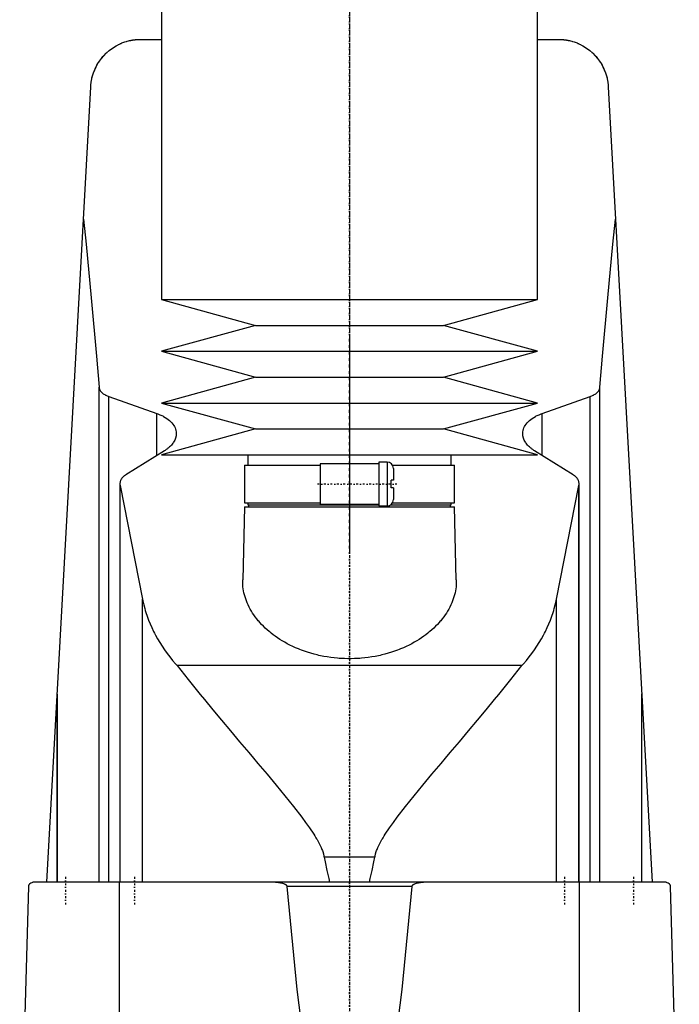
# Model space of a CAD drawing. Extents: x -120 to 120, y -1 to 1172.
# Tile 3 of 4: x -79 to 79, y 540 to 776. Entities that reach past the tile are written whole.
import ezdxf

# ---------------------------------------------------------------- set-up
doc = ezdxf.new("R2010")
doc.units = 0
doc.linetypes.add('CENTER', pattern=[1.5, 0.45, -0.5, 0.05, -0.5])
doc.layers.add('AM_0', color=7, linetype='CONTINUOUS')
doc.layers.add('AM_7', color=7, linetype='CENTER')

msp = doc.modelspace()

# ---------------------------------------------------------------- linework, layer by layer
at = {"layer": 'AM_0', "color": 7, "linetype": 'CONTINUOUS'}
for p, q in [((-45, 888.75), (-45, 709.2)), ((45, 709.2), (45, 888.75)), ((-50, 771.5), (-45, 771.5)), ((45, 771.5), (50, 771.5)), ((-72.48, 569.6), (-61.98, 760.16)), ((61.98, 760.16), (72.48, 569.6)), ((-45, 709.2), (-22.5, 703)), ((-45, 709.2), (45, 709.2)), ((22.5, 703), (45, 709.2)), ((-22.5, 703), (-45, 696.8)), ((-22.5, 703), (22.5, 703)), ((45, 696.8), (22.5, 703)), ((-45, 696.8), (-22.5, 690.6)), ((-45, 696.8), (45, 696.8)), ((22.5, 690.6), (45, 696.8)), ((-22.5, 690.6), (-45, 684.4)), ((-22.5, 690.6), (22.5, 690.6)), ((45, 684.4), (22.5, 690.6)), ((-60, 569.6), (-60, 688.17)), ((60, 569.6), (60, 688.17)), ((-57.68, 569.6), (-57.68, 685.98)), ((-57.68, 685.98), (-46.13, 681.89)), ((-45, 684.4), (-22.5, 678.2)), ((-45, 684.4), (45, 684.4)), ((22.5, 678.2), (45, 684.4)), ((46.13, 681.89), (57.68, 685.98)), ((57.68, 569.6), (57.68, 685.98)), ((-46.13, 671.85), (-46.13, 681.89)), ((46.13, 671.85), (46.13, 681.89)), ((-22.5, 678.2), (-45, 672)), ((-22.5, 678.2), (22.5, 678.2)), ((45, 672), (22.5, 678.2)), ((-44.32, 672.97), (-53.59, 667.2)), ((53.59, 667.2), (44.32, 672.97)), ((-45, 672), (45, 672)), ((-24.35, 672), (-24.35, 669.5)), ((7, 669.8), (-7, 669.8)), ((-7, 669.8), (-7, 660.2)), ((9, 670.25), (7, 670.25)), ((7, 670.25), (7, 659.75)), ((9, 670.25), (9, 659.75)), ((24.35, 669.5), (24.35, 672)), ((-25.15, 669.5), (-25.15, 660.5)), ((-25.15, 669.5), (-7, 669.5)), ((10.3, 669.5), (25.15, 669.5)), ((10.5, 668.75), (10.5, 665.9)), ((25.15, 660.5), (25.15, 669.5)), ((-55, 665.05), (-55, 569.6)), ((10, 664.1), (10, 665.9)), ((10.5, 665.9), (10, 665.9)), ((55, 569.6), (55, 665.05)), ((-54.96, 569.6), (-54.96, 664.64)), ((-54.96, 664.64), (-49.57, 637.45)), ((10.5, 664.1), (10, 664.1)), ((10.5, 664.1), (10.5, 661.25)), ((49.57, 637.45), (54.96, 664.64)), ((54.96, 569.6), (54.96, 664.64)), ((-25.15, 660.5), (-7, 660.5)), ((-24.35, 660.5), (-24.35, 660)), ((10.3, 660.5), (25.15, 660.5)), ((24.35, 660), (24.35, 660.5)), ((-25.18, 659.5), (-25.59, 642.04)), ((-25.18, 659.5), (25.18, 659.5)), ((-24.35, 660), (7, 660)), ((-24.18, 660), (-24.18, 659.5)), ((-7, 660.2), (7, 660.2)), ((7, 659.75), (9, 659.75)), ((9.83, 660), (24.35, 660)), ((24.18, 659.5), (24.18, 660)), ((25.59, 642.04), (25.18, 659.5)), ((-49.57, 569.6), (-49.57, 637.45)), ((49.57, 569.6), (49.57, 637.45)), ((41.3, 621.52), (-41.3, 621.52)), ((-70, 569.6), (-70, 614.75)), ((-70, 614.67), (-70, 569.6)), ((70, 569.6), (70, 614.75)), ((70, 569.6), (70, 614.67)), ((6.05, 575.62), (-6.05, 575.62)), ((-79, 487.5), (-76.83, 568.63)), ((75.83, 569.6), (-75.83, 569.6)), ((-55.06, 487.5), (-55.06, 569.6)), ((14.95, 568.63), (-14.95, 568.63)), ((55.06, 487.5), (55.06, 569.6)), ((76.83, 568.63), (79, 487.5))]:
    msp.add_line(p, q, dxfattribs=at)
for points in [[(-61.98, 760.16, 0), (-61.96, 760.53, 0), (-61.87, 761.27, 0), (-61.74, 762.01, 0), (-61.65, 762.37, 0), (-61.55, 762.74, 0), (-61.32, 763.47, 0), (-61.04, 764.19, 0), (-60.71, 764.91, 0), (-60.33, 765.6, 0), (-59.9, 766.28, 0), (-59.66, 766.62, 0), (-59.41, 766.95, 0), (-58.86, 767.59, 0), (-58.25, 768.21, 0), (-57.57, 768.81, 0), (-56.8, 769.39, 0), (-55.93, 769.93, 0), (-55.41, 770.21, 0), (-55.32, 770.26, 0), (-55.13, 770.35, 0), (-54.93, 770.44, 0), (-54.82, 770.49, 0), (-54.72, 770.53, 0), (-54.5, 770.63, 0), (-54.27, 770.71, 0), (-54.03, 770.8, 0), (-53.79, 770.89, 0), (-53.53, 770.97, 0), (-53.39, 771.01, 0), (-53.26, 771.05, 0), (-52.97, 771.13, 0), (-52.67, 771.2, 0), (-52.49, 771.24, 0), (-52.44, 771.25, 0), (-52.38, 771.26, 0), (-52.36, 771.27, 0), (-52.33, 771.27, 0), (-52.27, 771.28, 0), (-52.21, 771.29, 0), (-52.15, 771.31, 0), (-52.09, 771.32, 0), (-52.03, 771.33, 0), (-52, 771.33, 0), (-51.97, 771.34, 0), (-51.91, 771.35, 0), (-51.84, 771.36, 0), (-51.78, 771.37, 0), (-51.71, 771.38, 0), (-51.64, 771.39, 0), (-51.61, 771.39, 0), (-51.57, 771.4, 0), (-51.5, 771.41, 0), (-51.43, 771.41, 0), (-51.4, 771.42, 0), (-51.36, 771.42, 0), (-51.29, 771.43, 0), (-51.21, 771.44, 0), (-51.18, 771.44, 0), (-51.14, 771.45, 0), (-51.06, 771.45, 0), (-50.99, 771.46, 0), (-50.91, 771.47, 0), (-50.83, 771.47, 0), (-50.76, 771.48, 0), (-50.72, 771.48, 0), (-50.68, 771.48, 0), (-50.6, 771.48, 0), (-50.52, 771.49, 0), (-50.44, 771.49, 0), (-50.36, 771.49, 0), (-50.28, 771.5, 0), (-50.24, 771.5, 0), (-50.2, 771.5, 0), (-50.12, 771.5, 0), (-50.04, 771.5, 0), (-50, 771.5, 0)], [(50, 771.5, 0), (50.04, 771.5, 0), (50.12, 771.5, 0), (50.2, 771.5, 0), (50.24, 771.5, 0), (50.28, 771.5, 0), (50.36, 771.49, 0), (50.44, 771.49, 0), (50.52, 771.49, 0), (50.6, 771.48, 0), (50.68, 771.48, 0), (50.72, 771.48, 0), (50.76, 771.48, 0), (50.83, 771.47, 0), (50.91, 771.47, 0), (50.99, 771.46, 0), (51.06, 771.45, 0), (51.14, 771.45, 0), (51.18, 771.44, 0), (51.21, 771.44, 0), (51.29, 771.43, 0), (51.36, 771.42, 0), (51.4, 771.42, 0), (51.43, 771.41, 0), (51.5, 771.41, 0), (51.57, 771.4, 0), (51.61, 771.39, 0), (51.64, 771.39, 0), (51.71, 771.38, 0), (51.78, 771.37, 0), (51.84, 771.36, 0), (51.91, 771.35, 0), (51.97, 771.34, 0), (52, 771.33, 0), (52.03, 771.33, 0), (52.09, 771.32, 0), (52.15, 771.31, 0), (52.21, 771.29, 0), (52.27, 771.28, 0), (52.33, 771.27, 0), (52.36, 771.27, 0), (52.38, 771.26, 0), (52.44, 771.25, 0), (52.49, 771.24, 0), (52.67, 771.2, 0), (52.97, 771.13, 0), (53.26, 771.05, 0), (53.39, 771.01, 0), (53.53, 770.97, 0), (53.79, 770.89, 0), (54.03, 770.8, 0), (54.27, 770.71, 0), (54.5, 770.63, 0), (54.72, 770.53, 0), (54.82, 770.49, 0), (54.93, 770.44, 0), (55.13, 770.35, 0), (55.32, 770.26, 0), (55.41, 770.21, 0), (55.93, 769.93, 0), (56.8, 769.39, 0), (57.57, 768.81, 0), (58.25, 768.21, 0), (58.86, 767.59, 0), (59.41, 766.95, 0), (59.66, 766.62, 0), (59.9, 766.28, 0), (60.33, 765.6, 0), (60.71, 764.91, 0), (61.04, 764.19, 0), (61.32, 763.47, 0), (61.55, 762.74, 0), (61.65, 762.37, 0), (61.74, 762.01, 0), (61.87, 761.27, 0), (61.96, 760.53, 0), (61.98, 760.16, 0)], [(-60.27, 765.71, 0), (-60.18, 765.86, 0), (-59.99, 766.14, 0), (-59.8, 766.42, 0), (-59.71, 766.56, 0), (-59.61, 766.69, 0), (-59.42, 766.93, 0), (-59.24, 767.16, 0), (-59.07, 767.36, 0), (-58.91, 767.54, 0), (-58.76, 767.7, 0), (-58.69, 767.78, 0), (-58.62, 767.85, 0), (-58.49, 767.99, 0), (-58.37, 768.1, 0), (-58.26, 768.2, 0), (-58.18, 768.28, 0), (-58.11, 768.35, 0), (-58.08, 768.37, 0), (-58.05, 768.4, 0), (-58.02, 768.43, 0), (-58, 768.44, 0), (-58, 768.44, 0)], [(58, 768.44, 0), (58, 768.44, 0), (58.02, 768.43, 0), (58.05, 768.4, 0), (58.08, 768.37, 0), (58.11, 768.35, 0), (58.18, 768.28, 0), (58.26, 768.2, 0), (58.37, 768.1, 0), (58.49, 767.99, 0), (58.62, 767.85, 0), (58.69, 767.78, 0), (58.76, 767.7, 0), (58.91, 767.54, 0), (59.07, 767.36, 0), (59.24, 767.16, 0), (59.42, 766.93, 0), (59.61, 766.69, 0), (59.71, 766.56, 0), (59.8, 766.42, 0), (59.99, 766.14, 0), (60.18, 765.86, 0), (60.27, 765.71, 0)], [(-61.98, 760.16, 0), (-61.97, 760.32, 0), (-61.94, 760.65, 0), (-61.91, 760.97, 0), (-61.89, 761.13, 0), (-61.86, 761.3, 0), (-61.81, 761.62, 0), (-61.75, 761.94, 0), (-61.68, 762.26, 0), (-61.6, 762.57, 0), (-61.51, 762.89, 0), (-61.47, 763.04, 0), (-61.42, 763.2, 0), (-61.31, 763.51, 0), (-61.2, 763.81, 0), (-61.08, 764.11, 0), (-60.95, 764.41, 0), (-60.81, 764.71, 0), (-60.74, 764.86, 0), (-60.66, 765, 0), (-60.51, 765.29, 0), (-60.35, 765.57, 0), (-60.27, 765.71, 0)], [(60.27, 765.71, 0), (60.35, 765.57, 0), (60.51, 765.29, 0), (60.66, 765, 0), (60.74, 764.86, 0), (60.81, 764.71, 0), (60.95, 764.41, 0), (61.08, 764.11, 0), (61.2, 763.81, 0), (61.31, 763.51, 0), (61.42, 763.2, 0), (61.47, 763.04, 0), (61.51, 762.89, 0), (61.6, 762.57, 0), (61.68, 762.26, 0), (61.75, 761.94, 0), (61.81, 761.62, 0), (61.86, 761.3, 0), (61.89, 761.13, 0), (61.91, 760.97, 0), (61.94, 760.65, 0), (61.97, 760.32, 0), (61.98, 760.16, 0)], [(-63.73, 728.44, 0), (-63.09, 722.45, 0), (-61.84, 709.58, 0), (-60.6, 695.59, 0), (-60, 688.17, 0)], [(60, 688.17, 0), (60.6, 695.59, 0), (61.84, 709.58, 0), (63.09, 722.45, 0), (63.73, 728.44, 0)], [(-60, 688.17, 0), (-59.99, 688.1, 0), (-59.96, 687.97, 0), (-59.93, 687.83, 0), (-59.9, 687.76, 0), (-59.88, 687.69, 0), (-59.81, 687.55, 0), (-59.73, 687.41, 0), (-59.64, 687.27, 0), (-59.53, 687.14, 0), (-59.41, 687.01, 0), (-59.34, 686.94, 0), (-59.28, 686.88, 0), (-59.13, 686.75, 0), (-58.97, 686.63, 0), (-58.81, 686.52, 0), (-58.63, 686.41, 0), (-58.44, 686.31, 0), (-58.34, 686.26, 0), (-58.24, 686.21, 0), (-58.03, 686.12, 0), (-57.8, 686.03, 0), (-57.68, 685.98, 0)], [(57.68, 685.98, 0), (57.8, 686.03, 0), (58.03, 686.12, 0), (58.24, 686.21, 0), (58.34, 686.26, 0), (58.44, 686.31, 0), (58.63, 686.41, 0), (58.81, 686.52, 0), (58.97, 686.63, 0), (59.13, 686.75, 0), (59.28, 686.88, 0), (59.34, 686.94, 0), (59.41, 687.01, 0), (59.53, 687.14, 0), (59.64, 687.27, 0), (59.73, 687.41, 0), (59.81, 687.55, 0), (59.88, 687.69, 0), (59.9, 687.76, 0), (59.93, 687.83, 0), (59.96, 687.97, 0), (59.99, 688.1, 0), (60, 688.17, 0)], [(-46.13, 681.89, 0), (-45.89, 681.8, 0), (-45.41, 681.6, 0), (-44.96, 681.4, 0), (-44.75, 681.29, 0), (-44.54, 681.18, 0), (-44.16, 680.95, 0), (-43.79, 680.72, 0), (-43.44, 680.46, 0), (-43.12, 680.2, 0), (-42.83, 679.92, 0), (-42.69, 679.78, 0), (-42.56, 679.64, 0), (-42.32, 679.35, 0), (-42.11, 679.05, 0), (-41.94, 678.74, 0), (-41.79, 678.44, 0), (-41.67, 678.13, 0), (-41.63, 677.97, 0), (-41.59, 677.82, 0), (-41.53, 677.51, 0), (-41.5, 677.21, 0), (-41.5, 677.06, 0)], [(41.5, 677.06, 0), (41.5, 677.21, 0), (41.53, 677.51, 0), (41.59, 677.82, 0), (41.63, 677.97, 0), (41.67, 678.13, 0), (41.79, 678.44, 0), (41.94, 678.74, 0), (42.11, 679.05, 0), (42.32, 679.35, 0), (42.56, 679.64, 0), (42.69, 679.78, 0), (42.83, 679.92, 0), (43.12, 680.2, 0), (43.44, 680.46, 0), (43.79, 680.72, 0), (44.16, 680.96, 0), (44.55, 681.18, 0), (44.75, 681.29, 0), (44.96, 681.4, 0), (45.41, 681.6, 0), (45.89, 681.8, 0), (46.13, 681.89, 0)], [(-41.5, 677.06, 0), (-41.5, 676.94, 0), (-41.52, 676.7, 0), (-41.55, 676.47, 0), (-41.58, 676.34, 0), (-41.6, 676.22, 0), (-41.67, 675.98, 0), (-41.76, 675.74, 0), (-41.86, 675.5, 0), (-41.99, 675.25, 0), (-42.13, 675.01, 0), (-42.21, 674.9, 0), (-42.29, 674.78, 0), (-42.47, 674.54, 0), (-42.67, 674.31, 0), (-42.88, 674.09, 0), (-43.11, 673.87, 0), (-43.35, 673.66, 0), (-43.48, 673.55, 0), (-43.61, 673.45, 0), (-43.89, 673.25, 0), (-44.17, 673.06, 0), (-44.32, 672.97, 0)], [(44.32, 672.97, 0), (44.17, 673.06, 0), (43.88, 673.25, 0), (43.61, 673.45, 0), (43.48, 673.56, 0), (43.35, 673.66, 0), (43.1, 673.87, 0), (42.88, 674.09, 0), (42.66, 674.32, 0), (42.47, 674.55, 0), (42.29, 674.78, 0), (42.21, 674.9, 0), (42.13, 675.02, 0), (41.99, 675.26, 0), (41.86, 675.5, 0), (41.76, 675.74, 0), (41.67, 675.98, 0), (41.6, 676.22, 0), (41.58, 676.35, 0), (41.55, 676.47, 0), (41.52, 676.7, 0), (41.5, 676.94, 0), (41.5, 677.06, 0)], [(-53.59, 667.2, 0), (-53.66, 667.15, 0), (-53.81, 667.05, 0), (-53.95, 666.94, 0), (-54.01, 666.89, 0), (-54.08, 666.84, 0), (-54.2, 666.72, 0), (-54.31, 666.61, 0), (-54.42, 666.49, 0), (-54.52, 666.37, 0), (-54.61, 666.25, 0), (-54.65, 666.19, 0), (-54.69, 666.13, 0), (-54.76, 666, 0), (-54.82, 665.87, 0), (-54.87, 665.75, 0), (-54.92, 665.62, 0), (-54.95, 665.49, 0), (-54.96, 665.43, 0), (-54.97, 665.36, 0), (-54.99, 665.24, 0), (-55, 665.11, 0), (-55, 665.05, 0)], [(-55, 665.05, 0), (-55, 664.98, 0), (-54.99, 664.85, 0), (-54.97, 664.71, 0), (-54.96, 664.64, 0)], [(55, 665.05, 0), (55, 665.11, 0), (54.99, 665.24, 0), (54.97, 665.36, 0), (54.96, 665.43, 0), (54.95, 665.49, 0), (54.92, 665.62, 0), (54.87, 665.75, 0), (54.82, 665.87, 0), (54.76, 666, 0), (54.69, 666.13, 0), (54.65, 666.19, 0), (54.61, 666.25, 0), (54.52, 666.37, 0), (54.42, 666.49, 0), (54.31, 666.61, 0), (54.2, 666.72, 0), (54.08, 666.84, 0), (54.01, 666.89, 0), (53.95, 666.94, 0), (53.81, 667.05, 0), (53.66, 667.15, 0), (53.59, 667.2, 0)], [(54.96, 664.64, 0), (54.97, 664.71, 0), (54.99, 664.85, 0), (55, 664.98, 0), (55, 665.05, 0)], [(25.59, 642.04, 0), (25.59, 641.81, 0), (25.59, 641.35, 0), (25.56, 640.87, 0), (25.54, 640.64, 0), (25.52, 640.4, 0), (25.46, 639.92, 0), (25.38, 639.43, 0), (25.28, 638.95, 0), (25.16, 638.46, 0), (25.02, 637.97, 0), (24.95, 637.73, 0), (24.87, 637.49, 0), (24.69, 637, 0), (24.49, 636.51, 0), (24.28, 636.02, 0), (24.04, 635.54, 0), (23.78, 635.06, 0), (23.65, 634.82, 0), (23.51, 634.58, 0), (23.21, 634.1, 0), (22.9, 633.63, 0), (22.74, 633.4, 0), (22.57, 633.17, 0), (22.22, 632.71, 0), (21.85, 632.25, 0), (21.66, 632.03, 0), (21.46, 631.8, 0), (21.06, 631.36, 0), (20.63, 630.93, 0), (20.19, 630.51, 0), (19.74, 630.09, 0), (19.27, 629.68, 0), (19.03, 629.48, 0), (18.78, 629.28, 0), (18.28, 628.9, 0), (17.77, 628.52, 0), (17.24, 628.15, 0), (16.69, 627.79, 0), (16.12, 627.44, 0), (15.82, 627.26, 0), (15.52, 627.09, 0), (14.9, 626.75, 0), (14.26, 626.41, 0), (13.6, 626.09, 0), (12.93, 625.79, 0), (12.23, 625.49, 0), (11.87, 625.35, 0), (11.51, 625.21, 0), (10.78, 624.95, 0), (10.04, 624.7, 0), (9.28, 624.46, 0), (8.5, 624.25, 0), (7.72, 624.05, 0), (7.32, 623.96, 0), (6.93, 623.87, 0), (6.12, 623.71, 0), (5.31, 623.57, 0), (4.5, 623.45, 0), (3.68, 623.35, 0), (2.86, 623.27, 0), (2.45, 623.24, 0), (2.04, 623.21, 0), (1.22, 623.17, 0), (0.41, 623.15, 0), (0, 623.15, 0), (-0.41, 623.15, 0), (-1.22, 623.17, 0), (-2.04, 623.21, 0), (-2.45, 623.24, 0), (-2.86, 623.27, 0), (-3.68, 623.35, 0), (-4.5, 623.45, 0), (-5.31, 623.57, 0), (-6.12, 623.71, 0), (-6.93, 623.87, 0), (-7.32, 623.96, 0), (-7.72, 624.05, 0), (-8.5, 624.25, 0), (-9.28, 624.46, 0), (-10.04, 624.7, 0), (-10.78, 624.95, 0), (-11.51, 625.21, 0), (-11.87, 625.35, 0), (-12.23, 625.49, 0), (-12.93, 625.79, 0), (-13.6, 626.09, 0), (-14.26, 626.41, 0), (-14.9, 626.75, 0), (-15.52, 627.09, 0), (-15.82, 627.26, 0), (-16.12, 627.44, 0), (-16.69, 627.79, 0), (-17.24, 628.15, 0), (-17.77, 628.52, 0), (-18.28, 628.9, 0), (-18.78, 629.28, 0), (-19.03, 629.48, 0), (-19.27, 629.68, 0), (-19.74, 630.09, 0), (-20.19, 630.51, 0), (-20.63, 630.93, 0), (-21.06, 631.36, 0), (-21.46, 631.8, 0), (-21.66, 632.03, 0), (-21.85, 632.25, 0), (-22.22, 632.71, 0), (-22.57, 633.17, 0), (-22.74, 633.4, 0), (-22.9, 633.63, 0), (-23.21, 634.1, 0), (-23.51, 634.58, 0), (-23.65, 634.82, 0), (-23.78, 635.06, 0), (-24.04, 635.54, 0), (-24.28, 636.02, 0), (-24.49, 636.51, 0), (-24.69, 637, 0), (-24.87, 637.49, 0), (-24.95, 637.73, 0), (-25.02, 637.97, 0), (-25.16, 638.46, 0), (-25.28, 638.95, 0), (-25.38, 639.43, 0), (-25.46, 639.92, 0), (-25.52, 640.4, 0), (-25.54, 640.64, 0), (-25.56, 640.87, 0), (-25.59, 641.35, 0), (-25.59, 641.81, 0), (-25.59, 642.04, 0)], [(-49.57, 637.45, 0), (-49.48, 637, 0), (-49.28, 636.08, 0), (-49.04, 635.16, 0), (-48.91, 634.7, 0), (-48.77, 634.24, 0), (-48.47, 633.33, 0), (-48.13, 632.42, 0), (-47.76, 631.51, 0), (-47.36, 630.6, 0), (-46.93, 629.7, 0), (-46.7, 629.26, 0), (-46.46, 628.81, 0), (-45.97, 627.92, 0), (-45.44, 627.04, 0), (-44.89, 626.16, 0), (-44.3, 625.3, 0), (-43.68, 624.44, 0), (-43.36, 624.01, 0), (-43.04, 623.59, 0), (-42.36, 622.75, 0), (-41.66, 621.93, 0), (-41.3, 621.52, 0)], [(41.3, 621.52, 0), (41.66, 621.93, 0), (42.36, 622.75, 0), (43.04, 623.59, 0), (43.36, 624.01, 0), (43.68, 624.44, 0), (44.3, 625.3, 0), (44.89, 626.16, 0), (45.44, 627.04, 0), (45.97, 627.92, 0), (46.46, 628.81, 0), (46.7, 629.26, 0), (46.93, 629.7, 0), (47.36, 630.6, 0), (47.76, 631.51, 0), (48.13, 632.42, 0), (48.47, 633.33, 0), (48.77, 634.24, 0), (48.91, 634.7, 0), (49.04, 635.16, 0), (49.28, 636.08, 0), (49.48, 637, 0), (49.57, 637.45, 0)], [(-41.3, 621.52, 0), (-40.44, 620.42, 0), (-38.64, 618.15, 0), (-36.74, 615.81, 0), (-35.76, 614.61, 0), (-34.77, 613.4, 0), (-32.72, 610.92, 0), (-30.63, 608.41, 0), (-28.48, 605.85, 0), (-26.31, 603.27, 0), (-24.12, 600.67, 0), (-23.03, 599.37, 0), (-21.93, 598.07, 0), (-19.76, 595.48, 0), (-17.6, 592.89, 0), (-15.49, 590.32, 0), (-13.43, 587.76, 0), (-11.45, 585.21, 0), (-10.51, 583.94, 0), (-9.59, 582.67, 0), (-8.57, 581.15, 0), (-8.3, 580.72, 0), (-8.03, 580.27, 0), (-7.89, 580.05, 0), (-7.76, 579.83, 0), (-7.51, 579.37, 0), (-7.26, 578.91, 0), (-7.03, 578.44, 0), (-6.81, 577.96, 0), (-6.6, 577.47, 0), (-6.5, 577.22, 0), (-6.41, 576.97, 0), (-6.25, 576.44, 0), (-6.11, 575.9, 0), (-6.05, 575.62, 0)], [(6.05, 575.62, 0), (6.11, 575.9, 0), (6.25, 576.44, 0), (6.41, 576.97, 0), (6.5, 577.22, 0), (6.6, 577.47, 0), (6.81, 577.96, 0), (7.03, 578.44, 0), (7.26, 578.91, 0), (7.51, 579.37, 0), (7.76, 579.83, 0), (7.89, 580.05, 0), (8.03, 580.27, 0), (8.3, 580.72, 0), (8.57, 581.15, 0), (9.59, 582.67, 0), (10.51, 583.94, 0), (11.45, 585.21, 0), (13.43, 587.76, 0), (15.49, 590.32, 0), (17.6, 592.89, 0), (19.76, 595.48, 0), (21.93, 598.07, 0), (23.03, 599.37, 0), (24.12, 600.67, 0), (26.31, 603.27, 0), (28.48, 605.85, 0), (30.63, 608.41, 0), (32.72, 610.92, 0), (34.77, 613.4, 0), (35.76, 614.61, 0), (36.74, 615.81, 0), (38.64, 618.15, 0), (40.44, 620.42, 0), (41.3, 621.52, 0)], [(-6.05, 575.62, 0), (-5.83, 574.51, 0), (-5.4, 572.43, 0), (-4.97, 570.5, 0), (-4.76, 569.6, 0)], [(4.76, 569.6, 0), (4.97, 570.5, 0), (5.4, 572.43, 0), (5.83, 574.51, 0), (6.05, 575.62, 0)], [(-76.83, 568.63, 0), (-76.83, 568.63, 0), (-76.83, 568.63, 0), (-76.83, 568.63, 0), (-76.83, 568.63, 0), (-76.83, 568.63, 0), (-76.83, 568.63, 0), (-76.83, 568.63, 0), (-76.83, 568.63, 0), (-76.83, 568.64, 0), (-76.83, 568.64, 0), (-76.83, 568.64, 0), (-76.83, 568.65, 0), (-76.83, 568.65, 0), (-76.83, 568.65, 0), (-76.83, 568.66, 0), (-76.83, 568.66, 0), (-76.83, 568.66, 0), (-76.83, 568.66, 0), (-76.83, 568.66, 0), (-76.83, 568.67, 0), (-76.83, 568.67, 0), (-76.83, 568.67, 0), (-76.83, 568.68, 0), (-76.83, 568.68, 0), (-76.83, 568.68, 0), (-76.83, 568.68, 0), (-76.83, 568.68, 0), (-76.83, 568.69, 0), (-76.83, 568.69, 0), (-76.82, 568.71, 0), (-76.82, 568.72, 0), (-76.82, 568.73, 0), (-76.82, 568.74, 0), (-76.82, 568.75, 0), (-76.82, 568.75, 0), (-76.82, 568.76, 0), (-76.82, 568.76, 0), (-76.82, 568.77, 0), (-76.81, 568.8, 0), (-76.81, 568.82, 0), (-76.8, 568.83, 0), (-76.79, 568.87, 0), (-76.78, 568.9, 0), (-76.75, 568.98, 0), (-76.7, 569.09, 0), (-76.68, 569.13, 0), (-76.65, 569.17, 0), (-76.6, 569.24, 0), (-76.55, 569.3, 0), (-76.35, 569.45, 0), (-76, 569.59, 0), (-75.83, 569.6, 0)], [(-14.95, 568.63, 0), (-14.95, 568.63, 0), (-14.95, 568.63, 0), (-14.95, 568.64, 0), (-14.95, 568.64, 0), (-14.95, 568.64, 0), (-14.95, 568.65, 0), (-14.95, 568.65, 0), (-14.95, 568.66, 0), (-14.95, 568.67, 0), (-14.95, 568.67, 0), (-14.95, 568.67, 0), (-14.96, 568.68, 0), (-14.96, 568.68, 0), (-14.96, 568.69, 0), (-14.96, 568.69, 0), (-14.96, 568.7, 0), (-14.96, 568.7, 0), (-14.96, 568.71, 0), (-14.97, 568.71, 0), (-14.97, 568.71, 0), (-14.97, 568.72, 0), (-14.97, 568.72, 0), (-14.97, 568.72, 0), (-14.97, 568.73, 0), (-14.98, 568.73, 0), (-14.98, 568.74, 0), (-14.98, 568.74, 0), (-14.98, 568.74, 0), (-14.98, 568.75, 0), (-14.99, 568.75, 0), (-14.99, 568.76, 0), (-14.99, 568.76, 0), (-14.99, 568.77, 0), (-15, 568.77, 0), (-15, 568.77, 0), (-15, 568.78, 0), (-15.01, 568.79, 0), (-15.03, 568.82, 0), (-15.05, 568.84, 0), (-15.07, 568.87, 0), (-15.09, 568.88, 0), (-15.1, 568.89, 0), (-15.12, 568.91, 0), (-15.15, 568.93, 0), (-15.17, 568.95, 0), (-15.2, 568.97, 0), (-15.23, 568.99, 0), (-15.24, 569, 0), (-15.26, 569.01, 0), (-15.28, 569.03, 0), (-15.31, 569.04, 0), (-15.33, 569.05, 0), (-15.34, 569.06, 0), (-15.37, 569.08, 0), (-15.4, 569.09, 0), (-15.41, 569.1, 0), (-15.43, 569.11, 0), (-15.46, 569.12, 0), (-15.49, 569.13, 0), (-15.59, 569.18, 0), (-15.76, 569.24, 0), (-15.94, 569.3, 0), (-16.13, 569.36, 0), (-16.32, 569.4, 0), (-16.41, 569.42, 0), (-16.51, 569.44, 0), (-16.71, 569.48, 0), (-16.9, 569.51, 0), (-17.1, 569.54, 0), (-17.29, 569.56, 0), (-17.49, 569.57, 0), (-17.58, 569.58, 0), (-17.68, 569.59, 0), (-17.87, 569.6, 0), (-18.05, 569.6, 0), (-18.15, 569.6, 0)], [(-9.62, 520.74, 0), (-12.5, 543.94, 0), (-14.95, 568.63, 0)], [(14.95, 568.63, 0), (12.5, 543.94, 0), (9.62, 520.74, 0)], [(18.15, 569.6, 0), (18.05, 569.6, 0), (17.87, 569.6, 0), (17.68, 569.59, 0), (17.58, 569.58, 0), (17.49, 569.57, 0), (17.29, 569.56, 0), (17.1, 569.54, 0), (16.9, 569.51, 0), (16.71, 569.48, 0), (16.51, 569.44, 0), (16.41, 569.42, 0), (16.32, 569.4, 0), (16.13, 569.36, 0), (15.94, 569.3, 0), (15.76, 569.24, 0), (15.59, 569.18, 0), (15.49, 569.13, 0), (15.46, 569.12, 0), (15.43, 569.11, 0), (15.41, 569.1, 0), (15.4, 569.09, 0), (15.37, 569.08, 0), (15.34, 569.06, 0), (15.33, 569.05, 0), (15.31, 569.04, 0), (15.28, 569.03, 0), (15.26, 569.01, 0), (15.24, 569, 0), (15.23, 568.99, 0), (15.2, 568.97, 0), (15.17, 568.95, 0), (15.15, 568.93, 0), (15.12, 568.91, 0), (15.1, 568.89, 0), (15.09, 568.88, 0), (15.07, 568.87, 0), (15.05, 568.84, 0), (15.03, 568.82, 0), (15.01, 568.79, 0), (15, 568.78, 0), (15, 568.77, 0), (15, 568.77, 0), (14.99, 568.77, 0), (14.99, 568.76, 0), (14.99, 568.76, 0), (14.99, 568.75, 0), (14.98, 568.75, 0), (14.98, 568.74, 0), (14.98, 568.74, 0), (14.98, 568.74, 0), (14.98, 568.73, 0), (14.97, 568.73, 0), (14.97, 568.72, 0), (14.97, 568.72, 0), (14.97, 568.72, 0), (14.97, 568.71, 0), (14.97, 568.71, 0), (14.96, 568.71, 0), (14.96, 568.7, 0), (14.96, 568.7, 0), (14.96, 568.69, 0), (14.96, 568.69, 0), (14.96, 568.68, 0), (14.96, 568.68, 0), (14.95, 568.67, 0), (14.95, 568.67, 0), (14.95, 568.67, 0), (14.95, 568.66, 0), (14.95, 568.65, 0), (14.95, 568.65, 0), (14.95, 568.64, 0), (14.95, 568.64, 0), (14.95, 568.64, 0), (14.95, 568.63, 0), (14.95, 568.63, 0), (14.95, 568.63, 0)], [(75.83, 569.6, 0), (76, 569.59, 0), (76.35, 569.45, 0), (76.55, 569.3, 0), (76.6, 569.24, 0), (76.65, 569.17, 0), (76.68, 569.13, 0), (76.7, 569.09, 0), (76.75, 568.98, 0), (76.78, 568.9, 0), (76.79, 568.87, 0), (76.8, 568.83, 0), (76.81, 568.82, 0), (76.81, 568.8, 0), (76.82, 568.77, 0), (76.82, 568.76, 0), (76.82, 568.76, 0), (76.82, 568.75, 0), (76.82, 568.75, 0), (76.82, 568.74, 0), (76.82, 568.73, 0), (76.82, 568.72, 0), (76.82, 568.71, 0), (76.83, 568.69, 0), (76.83, 568.69, 0), (76.83, 568.68, 0), (76.83, 568.68, 0), (76.83, 568.68, 0), (76.83, 568.68, 0), (76.83, 568.68, 0), (76.83, 568.67, 0), (76.83, 568.67, 0), (76.83, 568.67, 0), (76.83, 568.66, 0), (76.83, 568.66, 0), (76.83, 568.66, 0), (76.83, 568.66, 0), (76.83, 568.66, 0), (76.83, 568.65, 0), (76.83, 568.65, 0), (76.83, 568.65, 0), (76.83, 568.64, 0), (76.83, 568.64, 0), (76.83, 568.64, 0), (76.83, 568.63, 0), (76.83, 568.63, 0), (76.83, 568.63, 0), (76.83, 568.63, 0), (76.83, 568.63, 0), (76.83, 568.63, 0), (76.83, 568.63, 0), (76.83, 568.63, 0), (76.83, 568.63, 0)]]:
    msp.add_polyline3d(points, dxfattribs=at)
for centre, start, end in [((9, 668.75), 0, 90), ((9, 661.25), 270, 0)]:
    msp.add_arc(centre, 1.5, start, end, dxfattribs=at)
at = {"layer": 'AM_7', "color": 4, "linetype": 'CENTER'}
for p, q in [((0, 1171.88), (0, 316.62)), ((0, 900.19), (0, 648.56)), ((0, 762.2), (0, 724.8)), ((0, 700.5), (0, 370.5)), ((11.37, 665), (-7.88, 665)), ((-68, 570.9), (-68, 564.3)), ((-51.5, 570.9), (-51.5, 564.3)), ((51.5, 570.9), (51.5, 564.3)), ((68, 570.9), (68, 564.3))]:
    msp.add_line(p, q, dxfattribs=at)

doc.saveas('drawing.dxf')
